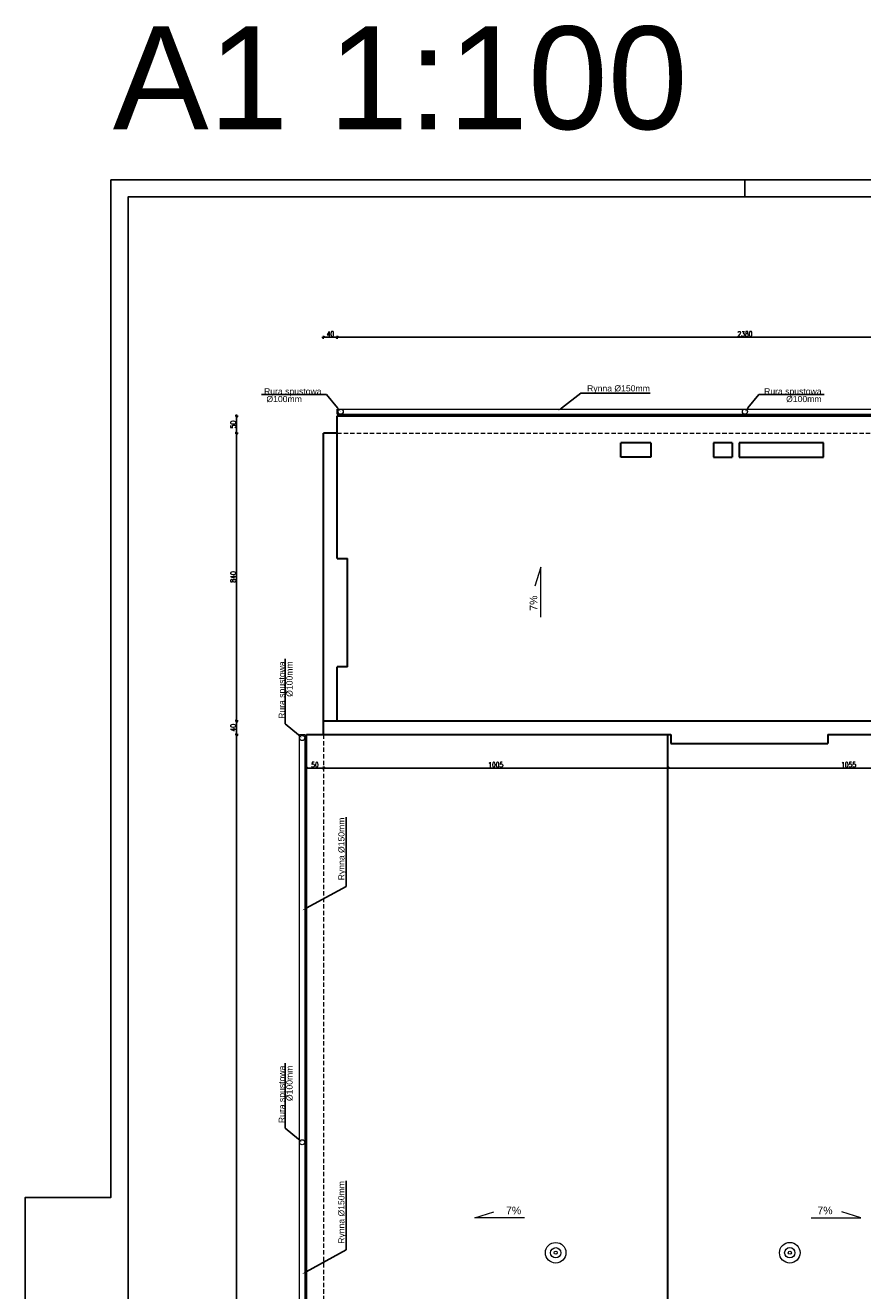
# Model space of a CAD drawing. Header units: millimetres. Extents: x 64838 to 107664, y -36848 to 0.
# Tile 105 of 109: x 95870 to 98314, y -30133 to -26440. Entities that reach past the tile are written whole.
import ezdxf
from ezdxf import colors
from ezdxf.entities.mleader import LeaderData, LeaderLine
from ezdxf.math import Vec2, Vec3

# ---------------------------------------------------------------- set-up
doc = ezdxf.new("R2010")
doc.units = ezdxf.units.MM
doc.linetypes.add('DASHED', pattern=[19.05, 12.7, -6.35])
doc.layers.get('Defpoints').update_dxf_attribs({"color": 30})
doc.layers.add('e-cad_opisy', color=7, linetype='Continuous')
for name, color, linetype, lineweight in [('J wymiary', 1, 'Continuous', 9), ('OPIS', 7, 'Continuous', 5), ('sciany', 252, 'Continuous', 30)]:
    doc.layers.add(name, color=color, linetype=linetype, lineweight=lineweight)
doc.styles.add('ADESK2', font='simplex', dxfattribs={"width": 0.7})
doc.styles.get("Standard").update_dxf_attribs({"font": 'arial.ttf'})
doc.dimstyles.new('1-100', dxfattribs={"dimscale": 1.5, "dimtxt": 10, "dimasz": 2, "dimexe": 1, "dimexo": 1, "dimgap": 1.5, "dimtad": 1, "dimdec": 0, "dimrnd": 0.5, "dimdsep": 46, "dimtxsty": 'ADESK2', "dimblk": 'wymiar', "dimcen": -1, "dimdle": 5, "dimse1": 1, "dimse2": 1, "dimclrd": 256, "dimclre": 256, "dimclrt": 256, "dimadec": 0, "dimazin": 0, "dimtfac": 1, "dimtdec": 0, "dimtix": 1, "dimtmove": 0, "dimatfit": 3, "dimfxl": 20, "dimfxlon": 1, "dimtolj": 1, "dimtzin": 0, "dimarcsym": 0})

# ---------------------------------------------------------------- blocks, each defined once
blk = doc.blocks.new('A1_poziom')
at = {"ltscale": 0.8}
blk.add_line((210, 589), (210, 594), dxfattribs=at)
for points in [[(0, 0), (0, 297), (25, 297), (25, 594), (841, 594), (841, 0)], [(30, 5), (836, 5), (836, 589), (30, 589)]]:
    blk.add_lwpolyline(points, close=True)
blk = doc.blocks.new('wymiar')
for p, q in [((1.5, 0), (-1.5, 0)), ((1.1, 1.1), (-1.1, -1.1)), ((0, 1.5), (0, -1.5))]:
    blk.add_line(p, q)
blk = doc.blocks.new('*D1209')
at = {"layer": 'Defpoints', "color": 0, "ltscale": 4}
for p in [(96780, -27350.6), (96740, -27630.1), (96780, -27630.1)]:
    blk.add_point(p, dxfattribs=at)
at = {"layer": 'J wymiary', "lineweight": -2}
blk.add_line((96743, -27350.6), (96777, -27350.6), dxfattribs=at)
at = {"layer": 'J wymiary', "lineweight": -2, "ltscale": 4, "xscale": 3, "yscale": 3, "zscale": 3, "rotation": 180}
blk.add_blockref('wymiar', (96740, -27350.6), dxfattribs=at)
at = {"layer": 'J wymiary', "lineweight": -2, "ltscale": 4, "xscale": 3, "yscale": 3, "zscale": 3}
blk.add_blockref('wymiar', (96780, -27350.6), dxfattribs=at)
at = {"layer": 'J wymiary', "ltscale": 4, "insert": (96760, -27340.8), "char_height": 15, "attachment_point": 5, "style": 'ADESK2'}
blk.add_mtext('\\A1;40', dxfattribs=at)
blk = doc.blocks.new('*D1210')
at = {"layer": 'Defpoints', "color": 0, "ltscale": 4}
for p in [(99160, -27350.6), (96780, -27630.1), (99160, -27838)]:
    blk.add_point(p, dxfattribs=at)
at = {"layer": 'J wymiary', "lineweight": -2}
blk.add_line((96783, -27350.6), (99157, -27350.6), dxfattribs=at)
at = {"layer": 'J wymiary', "lineweight": -2, "ltscale": 4, "xscale": 3, "yscale": 3, "zscale": 3, "rotation": 180}
blk.add_blockref('wymiar', (96780, -27350.6), dxfattribs=at)
at = {"layer": 'J wymiary', "lineweight": -2, "ltscale": 4, "xscale": 3, "yscale": 3, "zscale": 3}
blk.add_blockref('wymiar', (99160, -27350.6), dxfattribs=at)
at = {"layer": 'J wymiary', "ltscale": 4, "insert": (97970, -27340.8), "char_height": 15, "attachment_point": 5, "style": 'ADESK2'}
blk.add_mtext('\\A1;2380', dxfattribs=at)
blk = doc.blocks.new('*D1222')
at = {"layer": 'Defpoints', "color": 0, "ltscale": 4}
for p in [(96780, -27580.1), (96486.2, -27630.1), (96780, -27630.1)]:
    blk.add_point(p, dxfattribs=at)
at = {"layer": 'J wymiary', "lineweight": -2}
blk.add_line((96486.2, -27583.1), (96486.2, -27627.1), dxfattribs=at)
at = {"layer": 'J wymiary', "lineweight": -2, "ltscale": 4, "xscale": 3, "yscale": 3, "zscale": 3}
for p, rotation in [((96486.2, -27580.1), 90), ((96486.2, -27630.1), 270)]:
    blk.add_blockref('wymiar', p, dxfattribs=dict(at, rotation=rotation))
at = {"layer": 'J wymiary', "ltscale": 4, "insert": (96476.4, -27605.1), "char_height": 15, "attachment_point": 5, "rotation": 90, "style": 'ADESK2'}
blk.add_mtext('\\A1;50', dxfattribs=at)
blk = doc.blocks.new('*D1223')
at = {"layer": 'Defpoints', "color": 0, "ltscale": 4}
for p in [(96780, -27630.1), (96486.2, -28470.1), (96767.3, -28470.1)]:
    blk.add_point(p, dxfattribs=at)
at = {"layer": 'J wymiary', "lineweight": -2}
blk.add_line((96486.2, -27633.1), (96486.2, -28467.1), dxfattribs=at)
at = {"layer": 'J wymiary', "lineweight": -2, "ltscale": 4, "xscale": 3, "yscale": 3, "zscale": 3}
for p, rotation in [((96486.2, -27630.1), 90), ((96486.2, -28470.1), 270)]:
    blk.add_blockref('wymiar', p, dxfattribs=dict(at, rotation=rotation))
at = {"layer": 'J wymiary', "ltscale": 4, "insert": (96476.4, -28050.1), "char_height": 15, "attachment_point": 5, "rotation": 90, "style": 'ADESK2'}
blk.add_mtext('\\A1;840', dxfattribs=at)
blk = doc.blocks.new('*D1224')
at = {"layer": 'Defpoints', "color": 0, "ltscale": 4}
for p in [(96767.3, -28470.1), (96486.2, -28510.1), (96803.7, -28510.1)]:
    blk.add_point(p, dxfattribs=at)
at = {"layer": 'J wymiary', "lineweight": -2}
blk.add_line((96486.2, -28473.1), (96486.2, -28507.1), dxfattribs=at)
at = {"layer": 'J wymiary', "lineweight": -2, "ltscale": 4, "xscale": 3, "yscale": 3, "zscale": 3}
for p, rotation in [((96486.2, -28470.1), 90), ((96486.2, -28510.1), 270)]:
    blk.add_blockref('wymiar', p, dxfattribs=dict(at, rotation=rotation))
at = {"layer": 'J wymiary', "ltscale": 4, "insert": (96476.4, -28490.1), "char_height": 15, "attachment_point": 5, "rotation": 90, "style": 'ADESK2'}
blk.add_mtext('\\A1;40', dxfattribs=at)
blk = doc.blocks.new('*D1225')
at = {"layer": 'Defpoints', "color": 0, "ltscale": 4}
for p in [(96803.7, -28510.1), (96486.2, -32090.1), (96866.1, -32090.1)]:
    blk.add_point(p, dxfattribs=at)
at = {"layer": 'J wymiary', "lineweight": -2}
blk.add_line((96486.2, -28513.1), (96486.2, -32087.1), dxfattribs=at)
at = {"layer": 'J wymiary', "lineweight": -2, "ltscale": 4, "xscale": 3, "yscale": 3, "zscale": 3}
for p, rotation in [((96486.2, -28510.1), 90), ((96486.2, -32090.1), 270)]:
    blk.add_blockref('wymiar', p, dxfattribs=dict(at, rotation=rotation))
at = {"layer": 'J wymiary', "ltscale": 4, "insert": (96476.4, -30300.1), "char_height": 15, "attachment_point": 5, "rotation": 90, "style": 'ADESK2'}
blk.add_mtext('\\A1;3580', dxfattribs=at)
blk = doc.blocks.new('*D1261')
at = {"layer": 'Defpoints', "color": 0, "ltscale": 4}
for p in [(96690, -28510.1), (96740, -28510.1), (96740, -28608)]:
    blk.add_point(p, dxfattribs=at)
at = {"layer": 'J wymiary', "lineweight": -2}
blk.add_line((96693, -28608), (96737, -28608), dxfattribs=at)
at = {"layer": 'J wymiary', "lineweight": -2, "ltscale": 4, "xscale": 3, "yscale": 3, "zscale": 3, "rotation": 180}
blk.add_blockref('wymiar', (96690, -28608), dxfattribs=at)
at = {"layer": 'J wymiary', "lineweight": -2, "ltscale": 4, "xscale": 3, "yscale": 3, "zscale": 3}
blk.add_blockref('wymiar', (96740, -28608), dxfattribs=at)
at = {"layer": 'J wymiary', "ltscale": 4, "insert": (96715, -28598.2), "char_height": 15, "attachment_point": 5, "style": 'ADESK2'}
blk.add_mtext('\\A1;50', dxfattribs=at)
blk = doc.blocks.new('*D1262')
at = {"layer": 'Defpoints', "color": 0, "ltscale": 4}
for p in [(96740, -28510.1), (97745, -28608), (97745, -28677.6)]:
    blk.add_point(p, dxfattribs=at)
at = {"layer": 'J wymiary', "lineweight": -2}
blk.add_line((96743, -28608), (97742, -28608), dxfattribs=at)
at = {"layer": 'J wymiary', "lineweight": -2, "ltscale": 4, "xscale": 3, "yscale": 3, "zscale": 3, "rotation": 180}
blk.add_blockref('wymiar', (96740, -28608), dxfattribs=at)
at = {"layer": 'J wymiary', "lineweight": -2, "ltscale": 4, "xscale": 3, "yscale": 3, "zscale": 3}
blk.add_blockref('wymiar', (97745, -28608), dxfattribs=at)
at = {"layer": 'J wymiary', "ltscale": 4, "insert": (97242.5, -28598.2), "char_height": 15, "attachment_point": 5, "style": 'ADESK2'}
blk.add_mtext('\\A1;1005', dxfattribs=at)
blk = doc.blocks.new('*D1263')
at = {"layer": 'Defpoints', "color": 0, "ltscale": 4}
for p in [(98800, -28533.9), (98800, -28608), (97745, -28677.6)]:
    blk.add_point(p, dxfattribs=at)
at = {"layer": 'J wymiary', "lineweight": -2}
blk.add_line((97748, -28608), (98797, -28608), dxfattribs=at)
at = {"layer": 'J wymiary', "lineweight": -2, "ltscale": 4, "xscale": 3, "yscale": 3, "zscale": 3, "rotation": 180}
blk.add_blockref('wymiar', (97745, -28608), dxfattribs=at)
at = {"layer": 'J wymiary', "lineweight": -2, "ltscale": 4, "xscale": 3, "yscale": 3, "zscale": 3}
blk.add_blockref('wymiar', (98800, -28608), dxfattribs=at)
at = {"layer": 'J wymiary', "ltscale": 4, "insert": (98272.5, -28598.2), "char_height": 15, "attachment_point": 5, "style": 'ADESK2'}
blk.add_mtext('\\A1;1055', dxfattribs=at)

msp = doc.modelspace()

# ---------------------------------------------------------------- linework, layer by layer
at = {"layer": 'OPIS'}
for p, q in [((96779.95, -27575.1), (96779.95, -27560.1)), ((96779.95, -27560.1), (99159.95, -27560.1)), ((96779.95, -27575.1), (99159.95, -27575.1)), ((97374.41, -28021.84), (97356.58, -28077.16)), ((97374.41, -28167.04), (97374.41, -28021.84)), ((96669.95, -32090.1), (96669.95, -28510.1)), ((96669.95, -28510.1), (96684.95, -28510.1)), ((96684.95, -28510.1), (96684.95, -32090.1)), ((97181.64, -29920.78), (97236.95, -29902.96)), ((98308.27, -29920.78), (98252.95, -29902.96)), ((97326.84, -29920.78), (97181.64, -29920.78)), ((98163.07, -29920.78), (98308.27, -29920.78))]:
    msp.add_line(p, q, dxfattribs=at)
for centre in [(96789.95, -27567.6), (97969.95, -27567.6), (96677.45, -28520.1), (96677.45, -29700.1)]:
    msp.add_circle(centre, 7.5, dxfattribs=at)
at = {"layer": 'OPIS', "ltscale": 50}
for centre, radius in [((97417.52, -30022.56), 30), ((97417.52, -30022.56), 15), ((97417.52, -30022.56), 4.47), ((98100.87, -30022.55), 30), ((98100.87, -30022.55), 15), ((98100.87, -30022.55), 4.47)]:
    msp.add_circle(centre, radius, dxfattribs=at)
at = {"layer": 'sciany'}
for p, q in [((96779.95, -27580.1), (99159.95, -27580.1)), ((96779.95, -27630.1), (96779.95, -27580.1)), ((96739.95, -28510.1), (96739.95, -27630.1)), ((96779.95, -27630.1), (96739.95, -27630.1)), ((96779.95, -27996.1), (96779.95, -27630.1)), ((97694.95, -27658.1), (97607.95, -27658.1)), ((97607.95, -27700.1), (97607.95, -27658.1)), ((97694.95, -27658.1), (97694.95, -27700.1)), ((97932.95, -27658.1), (97877.95, -27658.1)), ((97877.95, -27658.1), (97877.95, -27700.1)), ((97932.95, -27658.1), (97932.95, -27700.1)), ((98198.95, -27658.1), (97952.95, -27658.1)), ((97952.95, -27658.1), (97952.95, -27700.1)), ((98198.95, -27700.1), (98198.95, -27658.1)), ((97694.95, -27700.1), (97607.95, -27700.1)), ((97877.95, -27700.1), (97932.95, -27700.1)), ((97952.95, -27700.1), (98198.95, -27700.1)), ((96779.95, -27996.1), (96809.95, -27996.1)), ((96809.95, -28312.1), (96809.95, -27996.1)), ((96779.95, -28470.1), (96779.95, -28312.1)), ((96809.95, -28312.1), (96779.95, -28312.1)), ((96739.95, -28470.1), (99199.95, -28470.1)), ((96689.95, -32090.1), (96689.95, -28510.1)), ((96689.95, -28510.1), (97753.95, -28510.1)), ((97744.95, -32090.1), (97744.95, -28510.1)), ((97753.95, -28510.1), (97753.95, -28536.1)), ((98211.95, -28510.1), (98534.95, -28510.1)), ((98211.95, -28510.1), (98211.95, -28536.1)), ((97753.95, -28536.1), (98211.95, -28536.1))]:
    msp.add_line(p, q, dxfattribs=at)
at = {"layer": 'sciany', "linetype": 'DASHED', "lineweight": 9}
for p, q in [((96779.95, -27630.1), (99159.95, -27630.1)), ((96739.95, -28510.1), (96739.95, -32090.1))]:
    msp.add_line(p, q, dxfattribs=at)

# ---------------------------------------------------------------- block references
at = {"layer": 'e-cad_opisy', "ltscale": 4, "xscale": 10, "yscale": 10, "zscale": 10}
msp.add_blockref('A1_poziom', (95869.55, -32831.02), dxfattribs=at)

# ---------------------------------------------------------------- texts
at = {"layer": 'OPIS'}
msp.add_text('7%%%', height=22, rotation=90, dxfattribs=at).set_placement((97363.66, -28148.73))
for p in [(97272.54, -29910.03), (98181.38, -29910.03)]:
    msp.add_text('7%%%', height=22, dxfattribs=at).set_placement(p)
at = {"layer": 'OPIS', "insert": (96963.87, -26595.21), "char_height": 300, "width": 1945.3033, "attachment_point": 5, "line_spacing_factor": 0.857143}
msp.add_mtext('{\\fArial|b0|i0|c0|p34;A1 1:100}', dxfattribs=at)

# ---------------------------------------------------------------- dimensions: what is measured, and where the dimension line sits
at = {"layer": 'J wymiary'}
for base, p1, p2, picture, middle in [((96779.95, -27350.55), (96739.95, -27630.1), (96779.95, -27630.1), '*D1209', (96759.95, -27340.8)), ((99159.95, -27350.55), (96779.95, -27630.1), (99159.95, -27837.97), '*D1210', (97969.95, -27340.8)), ((96739.95, -28607.97), (96689.95, -28510.1), (96739.95, -28510.1), '*D1261', (96714.95, -28598.22)), ((97744.95, -28607.97), (96739.95, -28510.1), (97744.95, -28677.55), '*D1262', (97242.45, -28598.22)), ((98799.95, -28607.97), (97744.95, -28677.55), (98799.95, -28533.88), '*D1263', (98272.45, -28598.22))]:
    dim = msp.add_linear_dim(base=base, p1=p1, p2=p2, dimstyle='1-100', override={"dimblk": 'wymiar'}, dxfattribs=at)
    dim.commit()
    dim.dimension.update_dxf_attribs({"geometry": picture, "text_midpoint": middle})
for base, p1, p2, picture, middle in [((96486.18, -27630.1), (96779.95, -27580.1), (96779.95, -27630.1), '*D1222', (96476.43, -27605.1)), ((96486.18, -28470.1), (96779.95, -27630.1), (96767.31, -28470.1), '*D1223', (96476.43, -28050.1)), ((96486.18, -28510.1), (96767.31, -28470.1), (96803.69, -28510.1), '*D1224', (96476.43, -28490.1)), ((96486.18, -32090.1), (96803.69, -28510.1), (96866.08, -32090.1), '*D1225', (96476.43, -30300.1))]:
    dim = msp.add_linear_dim(base=base, p1=p1, p2=p2, angle=90, dimstyle='1-100', override={"dimblk": 'wymiar'}, dxfattribs=at)
    dim.commit()
    dim.dimension.update_dxf_attribs({"geometry": picture, "text_midpoint": middle})

# ---------------------------------------------------------------- leaders
at = {"layer": 'OPIS'}
ml = msp.add_multileader_mtext('Standard', dxfattribs=at)
ml.set_content('Rura spustowa\\P\\P\\P %%C100mm', color=256)
ml.set_leader_properties()
ml.build(insert=Vec2(0, 0))
ml.multileader.update_dxf_attribs({"text_left_attachment_type": 6, "text_right_attachment_type": 6, "arrow_head_size": 14})
ctx = ml.context
ctx.base_point, ctx.char_height, ctx.arrow_head_size, ctx.landing_gap_size, ctx.plane_origin = Vec3(96556.35, -27517.94), 18, 14, 10, Vec3(97026.31, -27424.27)
ctx.left_attachment, ctx.right_attachment = 6, 6
notes = []
notes.append((ctx, [(0, (1, 1, 0), (96749.03, -27517.94), (-1, 0), 8, [(0, [(96789.95, -27567.6)], 256, [])])]))
ctx.mtext.insert, ctx.mtext.line_spacing_factor, ctx.mtext.flow_direction = Vec3(96566.35, -27499.22), 0.25, 5
ml = msp.add_multileader_mtext('Standard', dxfattribs=at)
ml.set_content('Rynna %%C150mm', color=256)
ml.set_leader_properties()
ml.build(insert=Vec2(0, 0))
ml.multileader.update_dxf_attribs({"text_left_attachment_type": 6, "text_right_attachment_type": 6, "arrow_head_size": 14})
ctx = ml.context
ctx.base_point, ctx.char_height, ctx.arrow_head_size, ctx.landing_gap_size, ctx.plane_origin = Vec3(97499.24, -27513.78), 18, 14, 10, Vec3(97968.31, -27449.47)
ctx.left_attachment, ctx.right_attachment = 6, 6
notes.append((ctx, [(0, (1, 1, 0), (97491.24, -27513.78), (1, 0), 8, [(0, [(97423.48, -27565.81)], 256, [])])]))
ctx.mtext.insert, ctx.mtext.line_spacing_factor, ctx.mtext.flow_direction = Vec3(97509.24, -27490.49), 0.25, 5
ml = msp.add_multileader_mtext('Standard', dxfattribs=at)
ml.set_content('Rura spustowa\\P\\P\\P %%C100mm', color=256)
ml.set_leader_properties()
ml.build(insert=Vec2(0, 0))
ml.multileader.update_dxf_attribs({"text_left_attachment_type": 6, "text_right_attachment_type": 6, "arrow_head_size": 14})
ctx = ml.context
ctx.base_point, ctx.char_height, ctx.arrow_head_size, ctx.landing_gap_size, ctx.plane_origin = Vec3(98018.88, -27517.94), 18, 14, 10, Vec3(97733.6, -27424.27)
ctx.left_attachment, ctx.right_attachment, ctx.text_align_type = 6, 6, 2
notes.append((ctx, [(0, (1, 1, 0), (98010.88, -27517.94), (1, 0), 8, [(0, [(97969.95, -27567.6)], 256, [])])]))
ctx.mtext.insert, ctx.mtext.alignment, ctx.mtext.line_spacing_factor, ctx.mtext.flow_direction = Vec3(98193.56, -27499.22), 3, 0.25, 5
ml = msp.add_multileader_mtext('Standard', dxfattribs=at)
ml.set_content('Rura spustowa\\P\\P\\P %%C100mm', color=256)
ml.set_leader_properties()
ml.build(insert=Vec2(0, 0))
ml.multileader.update_dxf_attribs({"text_left_attachment_type": 6, "text_right_attachment_type": 6, "arrow_head_size": 14})
ctx = ml.context
ctx.base_point, ctx.char_height, ctx.arrow_head_size, ctx.landing_gap_size, ctx.plane_origin, ctx.plane_x_axis, ctx.plane_y_axis = Vec3(96627.8, -28471.17), 18, 14, 10, Vec3(96534.12, -28756.45), Vec3(0, 1), Vec3(-1, 0)
ctx.left_attachment, ctx.right_attachment, ctx.text_align_type = 6, 6, 2
notes.append((ctx, [(0, (1, 1, 0), (96627.8, -28479.17), (0, 1), 8, [(0, [(96677.45, -28520.1)], 256, [])])]))
ctx.mtext.insert, ctx.mtext.text_direction, ctx.mtext.rotation, ctx.mtext.alignment, ctx.mtext.line_spacing_factor, ctx.mtext.flow_direction = Vec3(96609.08, -28296.49), Vec3(0, 1), 1.5707963, 3, 0.25, 5
ml = msp.add_multileader_mtext('Standard', dxfattribs=at)
ml.set_content('Rynna %%C150mm', color=256)
ml.set_leader_properties()
ml.build(insert=Vec2(0, 0))
ml.multileader.update_dxf_attribs({"text_left_attachment_type": 6, "text_right_attachment_type": 6, "arrow_head_size": 14})
ctx = ml.context
ctx.base_point, ctx.char_height, ctx.arrow_head_size, ctx.landing_gap_size, ctx.plane_origin, ctx.plane_x_axis, ctx.plane_y_axis = Vec3(96806.41, -28945.44), 18, 14, 10, Vec3(96673.18, -28480.6), Vec3(0, 1), Vec3(-1, 0)
ctx.left_attachment, ctx.right_attachment = 6, 6
notes.append((ctx, [(0, (1, 1, 0), (96806.41, -28953.44), (0, 1), 8, [(0, [(96677.24, -29023.74)], 256, [])])]))
ctx.mtext.insert, ctx.mtext.text_direction, ctx.mtext.rotation, ctx.mtext.line_spacing_factor, ctx.mtext.flow_direction = Vec3(96783.11, -28935.44), Vec3(0, 1), 1.5707963, 0.25, 5
ml = msp.add_multileader_mtext('Standard', dxfattribs=at)
ml.set_content('Rura spustowa\\P\\P\\P %%C100mm', color=256)
ml.set_leader_properties()
ml.build(insert=Vec2(0, 0))
ml.multileader.update_dxf_attribs({"text_left_attachment_type": 6, "text_right_attachment_type": 6, "arrow_head_size": 14})
ctx = ml.context
ctx.base_point, ctx.char_height, ctx.arrow_head_size, ctx.landing_gap_size, ctx.plane_origin, ctx.plane_x_axis, ctx.plane_y_axis = Vec3(96627.8, -29651.17), 18, 14, 10, Vec3(96534.12, -29936.45), Vec3(0, 1), Vec3(-1, 0)
ctx.left_attachment, ctx.right_attachment, ctx.text_align_type = 6, 6, 2
notes.append((ctx, [(0, (1, 1, 0), (96627.8, -29659.17), (0, 1), 8, [(0, [(96677.45, -29700.1)], 256, [])])]))
ctx.mtext.insert, ctx.mtext.text_direction, ctx.mtext.rotation, ctx.mtext.alignment, ctx.mtext.line_spacing_factor, ctx.mtext.flow_direction = Vec3(96609.08, -29476.49), Vec3(0, 1), 1.5707963, 3, 0.25, 5
ml = msp.add_multileader_mtext('Standard', dxfattribs=at)
ml.set_content('Rynna %%C150mm', color=256)
ml.set_leader_properties()
ml.build(insert=Vec2(0, 0))
ml.multileader.update_dxf_attribs({"text_left_attachment_type": 6, "text_right_attachment_type": 6, "arrow_head_size": 14})
ctx = ml.context
ctx.base_point, ctx.char_height, ctx.arrow_head_size, ctx.landing_gap_size, ctx.plane_origin, ctx.plane_x_axis, ctx.plane_y_axis = Vec3(96806.25, -30006.45), 18, 14, 10, Vec3(96673.03, -29541.61), Vec3(0, 1), Vec3(-1, 0)
ctx.left_attachment, ctx.right_attachment = 6, 6
notes.append((ctx, [(0, (1, 1, 0), (96806.25, -30014.45), (0, 1), 8, [(0, [(96677.08, -30084.75)], 256, [])])]))
ctx.mtext.insert, ctx.mtext.text_direction, ctx.mtext.rotation, ctx.mtext.line_spacing_factor, ctx.mtext.flow_direction = Vec3(96782.96, -29996.45), Vec3(0, 1), 1.5707963, 0.25, 5
for ctx, leaders in notes:
    for number, flags, end, landing, length, lines in leaders:
        leader = LeaderData()
        leader.index, (leader.has_last_leader_line, leader.has_dogleg_vector, leader.attachment_direction) = number, flags
        leader.last_leader_point, leader.dogleg_vector, leader.dogleg_length = Vec3(end), Vec3(landing), length
        for number, points, colour, breaks in lines:
            line = LeaderLine()
            line.index, line.vertices, line.color, line.breaks = number, Vec3.list(points), colors.encode_raw_color(colour), breaks
            leader.lines.append(line)
        ctx.leaders.append(leader)

doc.saveas('drawing.dxf')
